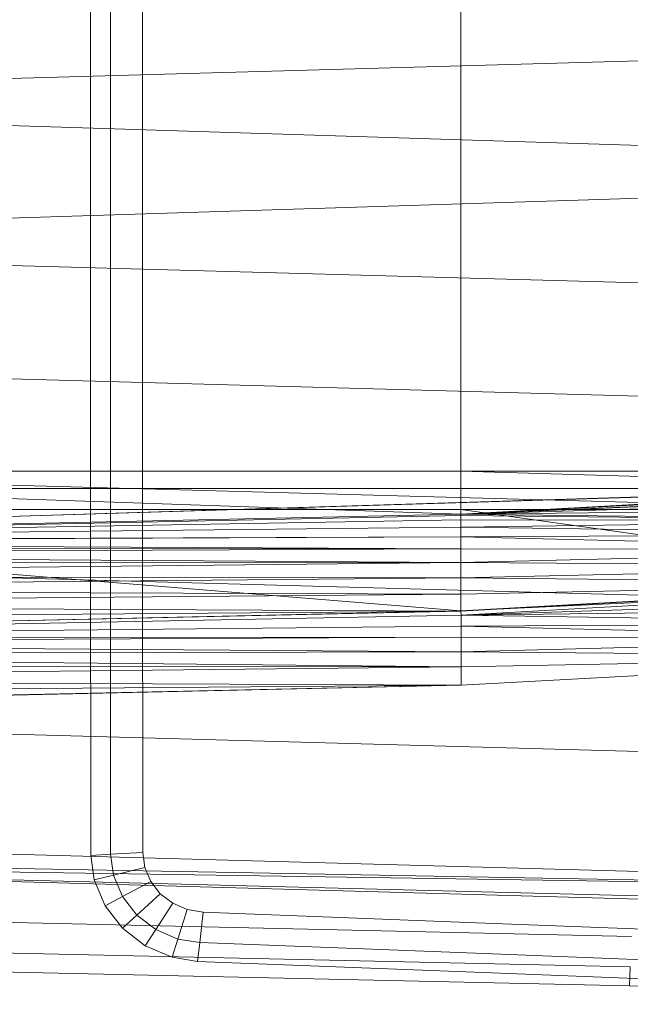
# Model space of a CAD drawing. Header units: metres. Extents: x 391.1 to 427.5, y 12.7 to 28.4.
# Tile 55 of 135: x 407.736 to 407.872, y 26.125 to 26.345. Entities that reach past the tile are written whole.
import ezdxf

# ---------------------------------------------------------------- set-up
doc = ezdxf.new("R2010")
doc.units = ezdxf.units.M
doc.layers.add('A-DETL-____-MBND', color=7, linetype='Continuous', lineweight=18)
doc.layers.add('A-GENM-____-OTLN', color=7, linetype='Continuous', lineweight=18)

# ---------------------------------------------------------------- blocks, each defined once
blk = doc.blocks.new('Family - LONDR55-XX_ZZ-ARQ-CAA-M3D-Londres55-154724-04_PCI_P1')
at = {"layer": 'A-DETL-____-MBND', "color": 253, "true_color": 0xaaaaaa}
for p, q in [((0.18701, 0.7262), (0.17293, 0.21652)), ((0.18701, 0.7262), (0.20299, 0.21652)), ((0.21897, 0.7262), (0.20299, 0.21652)), ((0.21897, 0.7262), (0.23305, 0.21652)), ((0.24439, 0.7262), (0.25847, 0.21652)), ((0.26816, 0.7262), (0.28224, 0.21652)), ((0.28568, 0.7262), (0.26951, 0.2042)), ((0.26951, 0.2042), (0.28565, 0.7256)), ((0.26951, 0.2042), (0.28565, 0.7256)), ((0.27003, 0.72561), (0.27003, 0.44571)), ((0.27003, 0.72561), (0.27965, 0.44571)), ((0.27003, 0.72561), (0.27003, 0.44571)), ((0.27003, 0.72561), (0.27965, 0.44571)), ((0.27003, 0.72561), (0.27003, 0.44571)), ((0.27003, 0.72561), (0.27003, 0.44571)), ((0.27003, 0.21593), (0.28565, 0.7256)), ((0.27003, 0.21593), (0.28565, 0.7256)), ((0.27392, 0.72561), (0.27392, 0.44571)), ((0.27392, 0.72561), (0.27392, 0.44571)), ((0.27859, 0.72561), (0.27859, 0.44571)), ((0.27859, 0.72561), (0.30126, 0.44572)), ((0.27859, 0.72561), (0.27859, 0.44571)), ((0.27859, 0.72561), (0.30126, 0.44572)), ((0.28565, 0.7256), (0.27965, 0.44571)), ((0.27965, 0.44571), (0.28565, 0.7256)), ((0.28565, 0.7256), (0.27965, 0.44571)), ((0.27965, 0.44571), (0.28565, 0.7256)), ((0.28565, 0.7256), (0.27996, 0.44571)), ((0.27996, 0.44571), (0.28565, 0.7256)), ((0.28565, 0.7256), (0.28094, 0.44571)), ((0.28094, 0.44571), (0.28565, 0.7256)), ((0.28565, 0.7256), (0.28254, 0.44571)), ((0.28254, 0.44571), (0.28565, 0.7256)), ((0.28565, 0.7256), (0.28471, 0.44571)), ((0.28471, 0.44571), (0.28565, 0.7256)), ((0.28471, 0.44571), (0.28596, 0.7256)), ((0.28471, 0.44571), (0.28596, 0.7256)), ((0.28596, 0.7256), (0.28739, 0.44571)), ((0.28596, 0.7256), (0.28739, 0.44571)), ((0.28694, 0.7256), (0.28739, 0.44571)), ((0.28694, 0.7256), (0.28739, 0.44571)), ((0.28854, 0.7256), (0.28739, 0.44571)), ((0.28739, 0.44571), (0.28854, 0.7256)), ((0.28854, 0.7256), (0.29049, 0.44571)), ((0.28854, 0.7256), (0.29049, 0.44571)), ((0.28891, 0.7262), (0.30299, 0.21652)), ((0.29071, 0.7256), (0.29049, 0.44571)), ((0.29049, 0.44571), (0.29071, 0.7256)), ((0.29049, 0.44571), (0.29339, 0.7256)), ((0.29049, 0.44571), (0.29339, 0.7256)), ((0.29339, 0.7256), (0.29392, 0.44571)), ((0.29339, 0.7256), (0.29392, 0.44571)), ((0.29649, 0.7256), (0.29392, 0.44571)), ((0.29392, 0.44571), (0.29649, 0.7256)), ((0.29649, 0.7256), (0.29758, 0.44571)), ((0.29649, 0.7256), (0.29758, 0.44571)), ((0.29992, 0.7256), (0.29758, 0.44571)), ((0.29758, 0.44571), (0.29992, 0.7256)), ((0.29992, 0.7256), (0.30135, 0.44571)), ((0.29992, 0.7256), (0.30135, 0.44571)), ((0.3076, 0.72555), (0.30126, 0.44572)), ((0.30126, 0.44572), (0.3076, 0.72555)), ((0.30749, 0.7262), (0.30135, 0.44571)), ((0.30358, 0.7256), (0.30135, 0.44571)), ((0.30135, 0.44571), (0.30358, 0.7256)), ((0.30135, 0.44571), (0.30735, 0.7256)), ((0.30135, 0.44571), (0.30735, 0.7256)), ((0.3076, 0.72555), (0.30226, 0.44566)), ((0.30226, 0.44566), (0.3076, 0.72555)), ((0.3076, 0.72555), (0.30471, 0.44566)), ((0.30471, 0.44566), (0.3076, 0.72555)), ((0.3076, 0.72555), (0.30715, 0.44566)), ((0.30715, 0.44566), (0.3076, 0.72555)), ((0.30715, 0.44566), (0.3086, 0.72555)), ((0.30715, 0.44566), (0.3086, 0.72555)), ((0.3086, 0.72555), (0.31043, 0.44566)), ((0.3086, 0.72555), (0.31043, 0.44566)), ((0.31105, 0.72555), (0.31043, 0.44566)), ((0.31043, 0.44566), (0.31105, 0.72555)), ((0.31105, 0.72555), (0.31384, 0.44566)), ((0.31105, 0.72555), (0.31384, 0.44566)), ((0.31349, 0.72555), (0.31384, 0.44566)), ((0.31349, 0.72555), (0.31384, 0.44566)), ((0.31677, 0.72555), (0.31384, 0.44566)), ((0.31384, 0.44566), (0.31677, 0.72555)), ((0.31677, 0.72555), (0.31794, 0.44566)), ((0.31677, 0.72555), (0.31794, 0.44566)), ((0.32408, 0.7262), (0.31794, 0.44566)), ((0.32019, 0.72555), (0.31794, 0.44566)), ((0.31794, 0.44566), (0.32019, 0.72555)), ((0.31794, 0.44566), (0.32395, 0.72555)), ((0.31794, 0.44566), (0.32395, 0.72555)), ((0.32395, 0.7262), (0.33803, 0.21652)), ((0.35083, 0.7262), (0.36491, 0.21652)), ((0.35578, 0.7262), (0.36491, 0.21652)), ((0.35697, 0.7262), (0.36491, 0.21652)), ((0.35697, 0.7262), (0.36986, 0.21652)), ((0.35697, 0.7262), (0.37104, 0.21652)), ((0.3742, 0.40749), (0.36709, 0.72691)), ((0.3742, 0.40749), (0.36709, 0.72691)), ((0.38104, 0.40776), (0.37392, 0.72725)), ((0.38104, 0.40776), (0.37392, 0.72725)), ((0.38526, 0.40793), (0.37814, 0.72747)), ((0.38526, 0.40793), (0.37814, 0.72747)), ((0.12668, 0.52871), (0.27914, 0.52871)), ((0.12668, 0.52871), (0.27914, 0.52871)), ((0.27914, 0.52871), (0.35608, 0.52867)), ((0.27914, 0.52871), (0.35608, 0.52867)), ((0.35608, 0.52867), (0.3558, 0.52422)), ((0.3558, 0.52422), (0.35608, 0.52867)), ((0.35608, 0.52867), (0.36156, 0.52793)), ((0.35608, 0.52867), (0.36156, 0.52793)), ((0.36156, 0.52793), (0.36048, 0.52359)), ((0.36048, 0.52359), (0.36156, 0.52793)), ((0.36156, 0.52793), (0.36735, 0.52548)), ((0.36156, 0.52793), (0.36735, 0.52548)), ((0.36735, 0.52548), (0.36527, 0.52156)), ((0.36527, 0.52156), (0.36735, 0.52548)), ((0.36735, 0.52548), (0.37237, 0.52157)), ((0.36735, 0.52548), (0.37237, 0.52157)), ((0.12668, 0.52427), (0.27914, 0.52427)), ((0.12668, 0.52427), (0.27914, 0.52427)), ((0.27914, 0.52427), (0.3558, 0.52422)), ((0.27914, 0.52427), (0.3558, 0.52422)), ((0.3558, 0.52422), (0.35537, 0.51703)), ((0.35537, 0.51703), (0.3558, 0.52422)), ((0.3558, 0.52422), (0.36048, 0.52359)), ((0.3558, 0.52422), (0.36048, 0.52359)), ((0.36048, 0.52359), (0.35875, 0.51657)), ((0.35875, 0.51657), (0.36048, 0.52359)), ((0.36048, 0.52359), (0.36527, 0.52156)), ((0.36048, 0.52359), (0.36527, 0.52156)), ((0.36527, 0.52156), (0.36191, 0.51523)), ((0.36191, 0.51523), (0.36527, 0.52156)), ((0.36527, 0.52156), (0.36942, 0.51833)), ((0.36527, 0.52156), (0.36942, 0.51833)), ((0.37237, 0.52157), (0.36942, 0.51833)), ((0.36942, 0.51833), (0.37237, 0.52157)), ((0.37237, 0.52157), (0.37629, 0.51645)), ((0.37237, 0.52157), (0.37629, 0.51645)), ((0.36942, 0.51833), (0.36464, 0.5131)), ((0.36464, 0.5131), (0.36942, 0.51833)), ((0.36942, 0.51833), (0.37266, 0.5141)), ((0.36942, 0.51833), (0.37266, 0.5141)), ((0.27914, 0.51707), (0.12668, 0.51707)), ((0.27914, 0.51707), (0.12668, 0.51707)), ((0.12668, 0.51707), (0.27914, 0.51707)), ((0.27914, 0.51707), (0.12668, 0.51707)), ((0.35537, 0.51703), (0.27914, 0.51707)), ((0.35537, 0.51703), (0.27914, 0.51707)), ((0.27914, 0.51707), (0.35537, 0.51703)), ((0.35537, 0.51703), (0.27914, 0.51707)), ((0.35875, 0.51657), (0.35537, 0.51703)), ((0.35875, 0.51657), (0.35537, 0.51703)), ((0.35537, 0.51703), (0.35875, 0.51657)), ((0.35875, 0.51657), (0.35537, 0.51703)), ((0.36191, 0.51523), (0.35875, 0.51657)), ((0.36191, 0.51523), (0.35875, 0.51657)), ((0.35875, 0.51657), (0.36191, 0.51523)), ((0.36191, 0.51523), (0.35875, 0.51657)), ((0.37629, 0.51645), (0.37266, 0.5141)), ((0.37266, 0.5141), (0.37629, 0.51645)), ((0.37629, 0.51645), (0.37885, 0.51046)), ((0.37629, 0.51645), (0.37885, 0.51046)), ((0.36464, 0.5131), (0.36191, 0.51523)), ((0.36464, 0.5131), (0.36191, 0.51523)), ((0.36191, 0.51523), (0.36464, 0.5131)), ((0.36464, 0.5131), (0.36191, 0.51523)), ((0.37266, 0.5141), (0.36678, 0.51031)), ((0.36678, 0.51031), (0.37266, 0.5141)), ((0.37266, 0.5141), (0.37478, 0.50915)), ((0.37266, 0.5141), (0.37478, 0.50915)), ((0.36678, 0.51031), (0.36464, 0.5131)), ((0.36678, 0.51031), (0.36464, 0.5131)), ((0.36464, 0.5131), (0.36678, 0.51031)), ((0.36678, 0.51031), (0.36464, 0.5131)), ((0.36818, 0.50704), (0.36678, 0.51031)), ((0.36818, 0.50704), (0.36678, 0.51031)), ((0.36678, 0.51031), (0.36818, 0.50704)), ((0.36818, 0.50704), (0.36678, 0.51031)), ((0.37885, 0.51046), (0.37478, 0.50915)), ((0.37478, 0.50915), (0.37885, 0.51046)), ((0.37885, 0.51046), (0.37978, 0.50472)), ((0.37885, 0.51046), (0.37978, 0.50472)), ((0.37478, 0.50915), (0.36818, 0.50704)), ((0.36818, 0.50704), (0.37478, 0.50915)), ((0.37478, 0.50915), (0.37557, 0.50425)), ((0.37478, 0.50915), (0.37557, 0.50425)), ((0.36875, 0.5035), (0.36818, 0.50704)), ((0.36875, 0.5035), (0.36818, 0.50704)), ((0.36818, 0.50704), (0.36875, 0.5035)), ((0.36875, 0.5035), (0.36818, 0.50704)), ((0.37557, 0.50425), (0.36875, 0.5035)), ((0.36875, 0.5035), (0.37557, 0.50425)), ((0.37121, 0.44025), (0.36875, 0.5035)), ((0.37121, 0.44025), (0.36875, 0.5035)), ((0.36875, 0.5035), (0.37121, 0.44025)), ((0.37121, 0.44025), (0.36875, 0.5035)), ((0.37978, 0.50472), (0.37557, 0.50425)), ((0.37557, 0.50425), (0.37978, 0.50472)), ((0.37557, 0.50425), (0.37805, 0.44054)), ((0.37557, 0.50425), (0.37805, 0.44054)), ((0.37978, 0.50472), (0.38227, 0.44073)), ((0.37978, 0.50472), (0.38227, 0.44073)), ((0.13594, 0.44571), (0.27003, 0.44571)), ((0.13594, 0.44571), (0.27003, 0.44571)), ((0.13594, 0.44571), (0.27003, 0.44571)), ((0.13594, 0.44571), (0.27003, 0.44571)), ((0.27003, 0.44571), (0.27003, 0.33082)), ((0.27965, 0.44571), (0.27003, 0.44571)), ((0.27003, 0.44571), (0.2733, 0.33082)), ((0.27003, 0.44571), (0.27003, 0.33082)), ((0.27003, 0.44571), (0.27965, 0.44571)), ((0.27003, 0.44571), (0.2733, 0.33082)), ((0.27003, 0.21593), (0.27965, 0.44571)), ((0.27003, 0.21593), (0.27965, 0.44571)), ((0.27003, 0.44571), (0.27003, 0.33082)), ((0.27003, 0.44571), (0.27392, 0.44571)), ((0.27003, 0.44571), (0.27392, 0.44571)), ((0.27003, 0.44571), (0.27003, 0.33082)), ((0.27965, 0.44571), (0.2733, 0.33082)), ((0.2733, 0.33082), (0.27965, 0.44571)), ((0.27965, 0.44571), (0.2733, 0.33082)), ((0.2733, 0.33082), (0.27965, 0.44571)), ((0.27965, 0.44571), (0.27362, 0.33082)), ((0.27362, 0.33082), (0.27965, 0.44571)), ((0.27392, 0.44571), (0.27392, 0.33082)), ((0.27392, 0.44571), (0.27859, 0.44571)), ((0.27392, 0.44571), (0.27859, 0.44571)), ((0.27392, 0.44571), (0.27392, 0.33082)), ((0.27965, 0.44571), (0.2746, 0.33082)), ((0.2746, 0.33082), (0.27965, 0.44571)), ((0.27965, 0.44571), (0.2762, 0.33082)), ((0.2762, 0.33082), (0.27965, 0.44571)), ((0.27965, 0.44571), (0.27837, 0.33082)), ((0.27837, 0.33082), (0.27965, 0.44571)), ((0.30126, 0.44572), (0.27859, 0.44571)), ((0.27859, 0.44571), (0.30126, 0.44572)), ((0.27859, 0.44571), (0.27859, 0.33082)), ((0.27859, 0.44571), (0.29491, 0.33082)), ((0.27859, 0.44571), (0.27859, 0.33082)), ((0.27859, 0.44571), (0.29491, 0.33082)), ((0.27965, 0.44571), (0.28105, 0.33082)), ((0.27965, 0.44571), (0.27996, 0.44571)), ((0.27965, 0.44571), (0.28105, 0.33082)), ((0.27965, 0.44571), (0.27996, 0.44571)), ((0.27996, 0.44571), (0.28105, 0.33082)), ((0.27996, 0.44571), (0.28094, 0.44571)), ((0.27996, 0.44571), (0.28105, 0.33082)), ((0.27996, 0.44571), (0.28094, 0.44571)), ((0.28094, 0.44571), (0.28105, 0.33082)), ((0.28094, 0.44571), (0.28254, 0.44571)), ((0.28094, 0.44571), (0.28105, 0.33082)), ((0.28094, 0.44571), (0.28254, 0.44571)), ((0.28254, 0.44571), (0.28105, 0.33082)), ((0.28105, 0.33082), (0.28254, 0.44571)), ((0.28254, 0.44571), (0.28415, 0.33082)), ((0.28254, 0.44571), (0.28471, 0.44571)), ((0.28254, 0.44571), (0.28415, 0.33082)), ((0.28254, 0.44571), (0.28471, 0.44571)), ((0.28471, 0.44571), (0.28415, 0.33082)), ((0.28415, 0.33082), (0.28471, 0.44571)), ((0.28471, 0.44571), (0.28758, 0.33082)), ((0.28471, 0.44571), (0.28739, 0.44571)), ((0.28471, 0.44571), (0.28739, 0.44571)), ((0.28471, 0.44571), (0.28758, 0.33082)), ((0.28739, 0.44571), (0.28758, 0.33082)), ((0.28739, 0.44571), (0.29049, 0.44571)), ((0.28739, 0.44571), (0.28758, 0.33082)), ((0.28739, 0.44571), (0.29049, 0.44571)), ((0.29049, 0.44571), (0.28758, 0.33082)), ((0.28758, 0.33082), (0.29049, 0.44571)), ((0.29049, 0.44571), (0.29124, 0.33082)), ((0.29049, 0.44571), (0.29392, 0.44571)), ((0.29049, 0.44571), (0.29124, 0.33082)), ((0.29049, 0.44571), (0.29392, 0.44571)), ((0.29392, 0.44571), (0.29124, 0.33082)), ((0.29124, 0.33082), (0.29392, 0.44571)), ((0.29392, 0.44571), (0.29501, 0.33082)), ((0.29392, 0.44571), (0.29758, 0.44571)), ((0.29392, 0.44571), (0.29501, 0.33082)), ((0.29392, 0.44571), (0.29758, 0.44571)), ((0.30126, 0.44572), (0.29491, 0.33082)), ((0.29491, 0.33082), (0.30126, 0.44572)), ((0.29758, 0.44571), (0.29501, 0.33082)), ((0.29501, 0.33082), (0.29758, 0.44571)), ((0.29501, 0.33082), (0.30135, 0.44571)), ((0.30126, 0.44572), (0.29591, 0.33077)), ((0.29591, 0.33077), (0.30126, 0.44572)), ((0.29591, 0.33077), (0.30226, 0.44566)), ((0.29591, 0.33077), (0.30226, 0.44566)), ((0.29758, 0.44571), (0.30135, 0.44571)), ((0.29758, 0.44571), (0.30135, 0.44571)), ((0.30226, 0.44566), (0.29837, 0.33077)), ((0.29837, 0.33077), (0.30226, 0.44566)), ((0.30226, 0.44566), (0.3008, 0.33077)), ((0.3008, 0.33077), (0.30226, 0.44566)), ((0.30126, 0.44572), (0.30226, 0.44566)), ((0.30126, 0.44572), (0.30226, 0.44566)), ((0.30226, 0.44566), (0.30408, 0.33077)), ((0.30226, 0.44566), (0.30471, 0.44566)), ((0.30226, 0.44566), (0.30408, 0.33077)), ((0.30226, 0.44566), (0.30471, 0.44566)), ((0.30471, 0.44566), (0.30408, 0.33077)), ((0.30408, 0.33077), (0.30471, 0.44566)), ((0.30471, 0.44566), (0.3075, 0.33077)), ((0.30471, 0.44566), (0.30715, 0.44566)), ((0.30471, 0.44566), (0.3075, 0.33077)), ((0.30471, 0.44566), (0.30715, 0.44566)), ((0.30715, 0.44566), (0.3075, 0.33077)), ((0.30715, 0.44566), (0.31043, 0.44566)), ((0.30715, 0.44566), (0.3075, 0.33077)), ((0.30715, 0.44566), (0.31043, 0.44566)), ((0.31043, 0.44566), (0.3075, 0.33077)), ((0.3075, 0.33077), (0.31043, 0.44566)), ((0.31043, 0.44566), (0.3116, 0.33076)), ((0.31043, 0.44566), (0.31384, 0.44566)), ((0.31043, 0.44566), (0.31384, 0.44566)), ((0.31043, 0.44566), (0.3116, 0.33076)), ((0.31384, 0.44566), (0.3116, 0.33076)), ((0.3116, 0.33076), (0.31384, 0.44566)), ((0.3116, 0.33076), (0.31794, 0.44566)), ((0.31384, 0.44566), (0.31794, 0.44566)), ((0.31384, 0.44566), (0.31794, 0.44566)), ((0.37612, 0.31375), (0.37121, 0.44025)), ((0.37612, 0.31375), (0.37121, 0.44025)), ((0.37121, 0.44025), (0.37612, 0.31375)), ((0.37612, 0.31375), (0.37121, 0.44025)), ((0.37805, 0.44054), (0.38296, 0.31404)), ((0.37805, 0.44054), (0.38296, 0.31404)), ((0.38227, 0.44073), (0.38718, 0.31422)), ((0.38227, 0.44073), (0.38718, 0.31422)), ((0.38526, 0.40793), (0.38104, 0.40776)), ((0.38104, 0.40776), (0.38526, 0.40793)), ((0.3894, 0.25093), (0.38526, 0.40793)), ((0.3894, 0.25093), (0.38526, 0.40793))]:
    blk.add_line(p, q, dxfattribs=at)
blk = doc.blocks.new('Family - Inodor P1-154803-04_PCI_P1')
at = {"extrusion": (0, 0, -1), "zscale": -1, "rotation": 180}
blk.add_blockref('Family - LONDR55-XX_ZZ-ARQ-CAA-M3D-Londres55-154724-04_PCI_P1', (0, 0), dxfattribs=at)
blk = doc.blocks.new('LONDR55-XX_ZZ-ARQ-CAA-M3D-Londres55_ifc-1-04_PCI_P1')
at = {"layer": 'A-GENM-____-OTLN', "color": 253, "lineweight": 18, "true_color": 0xaaaaaa, "rotation": 270}
blk.add_blockref('Family - Inodor P1-154803-04_PCI_P1', (408.28015, 26.51417), dxfattribs=at)

msp = doc.modelspace()

# ---------------------------------------------------------------- block references
at = {"lineweight": 5}
msp.add_blockref('LONDR55-XX_ZZ-ARQ-CAA-M3D-Londres55_ifc-1-04_PCI_P1', (0, 0), dxfattribs=at)

doc.saveas('drawing.dxf')
